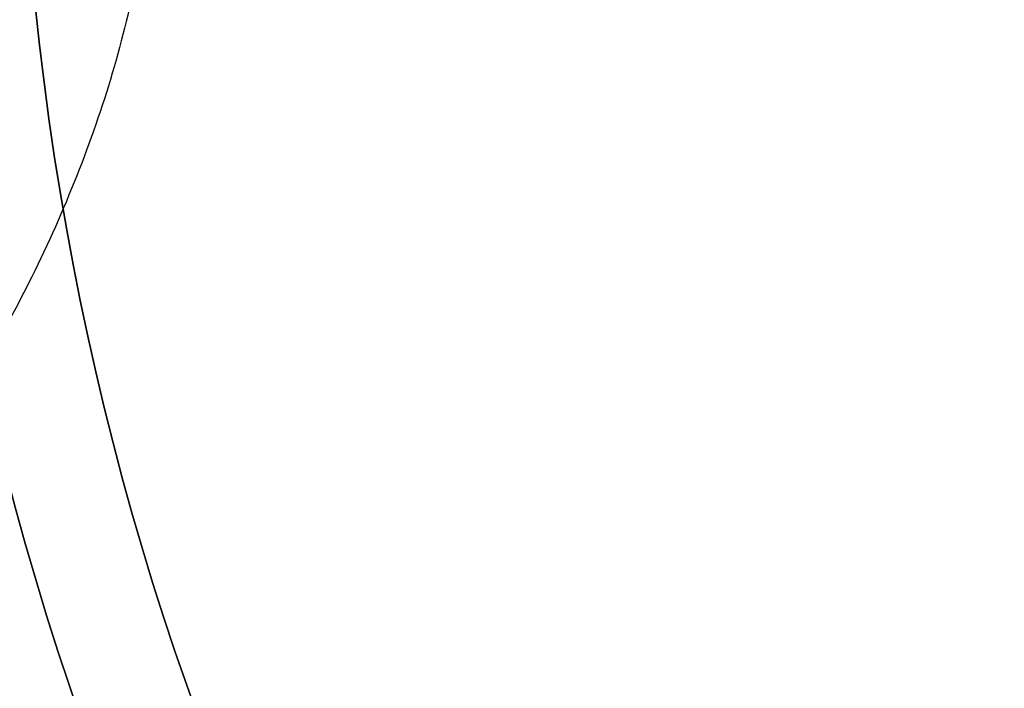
# Model space of a CAD drawing. Header units: millimetres. Extents: x 16 to 1336, y -27 to 28.
# Tile 112 of 256: x 1281.87 to 1290.74, y -8.57 to -2.55. Entities that reach past the tile are written whole.
import ezdxf

# ---------------------------------------------------------------- set-up
doc = ezdxf.new("R2010")
doc.units = ezdxf.units.MM
doc.layers.add('Capa 01', color=7, linetype='Continuous')
doc.layers.add('METAL NEGRO', color=7, linetype='Continuous')

msp = doc.modelspace()

# ---------------------------------------------------------------- linework, layer by layer
at = {"layer": 'Capa 01', "extrusion": (0, 0, -1)}
for centre, radius in [((-1308.3752, 0.2597, -1279.831), 27.5), ((-1308.3752, 0.2597, -1187.331), 27.5), ((-1308.3752, 0.2597, -1279.831), 26.5), ((-1308.3752, 0.2597, -1187.831), 26.5)]:
    msp.add_arc(centre, radius, 180, 0, dxfattribs=at)
at = {"layer": 'Capa 01'}
for centre, radius in [((1308.3752, 0.2597, 1094.831), 27.5), ((1308.3752, 0.2597, 1095.831), 26.5)]:
    msp.add_arc(centre, radius, 180, 0, dxfattribs=at)
at = {"layer": 'METAL NEGRO'}
msp.add_rational_spline([(1282.9625, -1.9903, 16.1603), (1281.117, -11.2403, 16.1603), (1271.6848, -11.2403, 16.1603)], [0.931934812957, 0.746414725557, 1], degree=2, dxfattribs=at)

doc.saveas('drawing.dxf')
